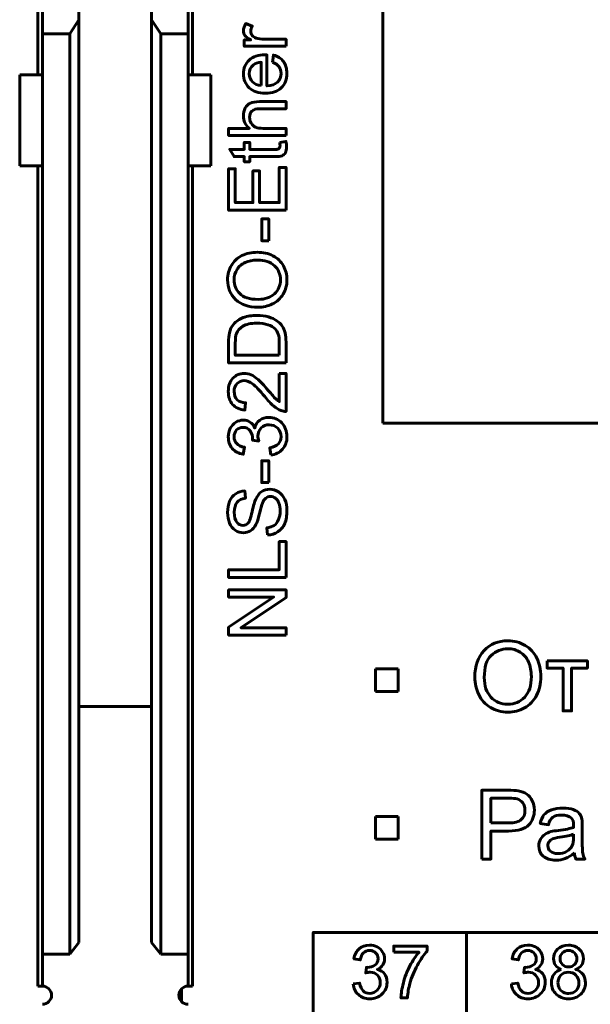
# Model space of a CAD drawing. Header units: millimetres. Extents: x -13 to 39, y -19 to 89.
# Tile 6 of 16: x 14 to 27, y 2 to 24. Entities that reach past the tile are written whole.
import ezdxf

# ---------------------------------------------------------------- set-up
doc = ezdxf.new("R2010")
doc.units = ezdxf.units.MM
for name, pattern in [('K5LT32782', [0]), ('K5LT32784', [0]), ('K5LT32789', [0])]:
    doc.linetypes.add(name, pattern=pattern)

msp = doc.modelspace()

# ---------------------------------------------------------------- linework, layer by layer
at = {"color": 150, "linetype": 'K5LT32782', "lineweight": 60, "true_color": 0x0080ff}
for p, q in [((14.639, 22.438), (14.639, 47.238)), ((18.039, 22.438), (18.039, 47.238)), ((22.217, 14.783), (22.217, 31.492)), ((14.739, 23.338), (14.739, 25.262)), ((15.539, 23.645), (15.539, 25.262)), ((17.139, 23.645), (17.139, 25.262)), ((17.939, 25.262), (17.939, 23.338)), ((15.339, 23.338), (15.539, 23.645)), ((15.539, 3.373), (15.539, 23.645)), ((17.139, 23.645), (17.139, 3.373)), ((17.339, 23.338), (17.139, 23.645)), ((14.739, 22.438), (14.739, 23.338)), ((15.339, 23.338), (14.739, 23.338)), ((15.339, 3.117), (15.339, 23.338)), ((17.339, 3.117), (17.339, 23.338)), ((17.939, 23.338), (17.339, 23.338)), ((17.939, 23.338), (17.939, 22.438)), ((14.739, 22.438), (14.239, 22.438)), ((14.239, 20.438), (14.239, 22.438)), ((14.739, 22.438), (14.739, 20.438)), ((18.439, 22.438), (17.939, 22.438)), ((17.939, 22.438), (17.939, 20.438)), ((18.439, 20.438), (18.439, 22.438)), ((14.739, 20.438), (14.239, 20.438)), ((14.639, 2.412), (14.639, 20.438)), ((14.739, 3.117), (14.739, 20.438)), ((17.939, 20.438), (18.439, 20.438)), ((17.939, 3.117), (17.939, 20.438)), ((18.039, 2.412), (18.039, 20.438)), ((35.6, 14.783), (22.217, 14.783)), ((22.059, 8.888), (22.059, 9.388)), ((22.059, 9.388), (22.559, 9.388)), ((22.559, 9.388), (22.559, 8.888)), ((22.559, 8.888), (22.059, 8.888)), ((15.539, 8.557), (17.139, 8.557)), ((22.059, 6.138), (22.559, 6.138)), ((22.059, 5.638), (22.059, 6.138)), ((22.559, 6.138), (22.559, 5.638)), ((22.559, 5.638), (22.059, 5.638)), ((24.058, 3.591), (24.058, -1.562)), ((15.339, 3.117), (15.539, 3.373)), ((17.139, 3.373), (17.339, 3.117)), ((15.339, 3.117), (14.739, 3.117)), ((14.739, 2.412), (14.739, 3.117)), ((17.339, 3.117), (17.939, 3.117)), ((17.939, 2.412), (17.939, 3.117)), ((14.739, 2.412), (14.639, 2.412)), ((18.039, 2.412), (17.939, 2.412)), ((17.793, 2.349), (17.793, 2.076))]:
    msp.add_line(p, q, dxfattribs=at)
at = {"color": 150, "linetype": 'K5LT32784', "lineweight": 60, "true_color": 0x0080ff}
msp.add_lwpolyline([(20.69, -1.562), (34.589, -1.562), (34.589, 3.591), (20.69, 3.591)], close=True, dxfattribs=at)
at = {"color": 150, "linetype": 'K5LT32782', "lineweight": 60, "true_color": 0x0080ff}
for centre, start, end in [((14.739, 2.212), 270, 90), ((17.939, 2.212), 90, 270)]:
    msp.add_arc(centre, 0.2, start, end, dxfattribs=at)
for points, knots in [([(20.092, 23.067), (20.092, 23.067), (19.176, 23.067), (19.176, 23.067), (19.176, 23.207), (19.176, 23.207), (19.317, 23.207), (19.317, 23.207), (19.252, 23.242), (19.209, 23.275), (19.188, 23.305), (19.167, 23.336), (19.157, 23.369), (19.157, 23.405), (19.157, 23.457), (19.174, 23.511), (19.206, 23.565), (19.206, 23.565), (19.349, 23.509), (19.349, 23.509), (19.328, 23.472), (19.318, 23.434), (19.318, 23.396), (19.318, 23.363), (19.328, 23.332), (19.348, 23.306), (19.368, 23.279), (19.397, 23.26), (19.433, 23.248), (19.488, 23.231), (19.548, 23.222), (19.614, 23.222), (19.614, 23.222), (20.092, 23.222), (20.092, 23.222), (20.092, 23.067), (20.092, 23.067)], [0, 0, 0, 0, 0.076923, 0.076923, 0.153846, 0.153846, 0.230769, 0.230769, 0.230769, 0.307692, 0.307692, 0.307692, 0.384615, 0.384615, 0.384615, 0.461538, 0.461538, 0.461538, 0.538462, 0.538462, 0.538462, 0.615385, 0.615385, 0.615385, 0.692308, 0.692308, 0.692308, 0.769231, 0.769231, 0.769231, 0.846154, 0.846154, 0.846154, 0.923077, 0.923077, 1, 1, 1, 1]), ([(19.796, 22.712), (19.796, 22.712), (19.817, 22.873), (19.817, 22.873), (19.91, 22.848), (19.983, 22.801), (20.034, 22.733), (20.085, 22.665), (20.111, 22.578), (20.111, 22.472), (20.111, 22.338), (20.07, 22.232), (19.988, 22.154), (19.906, 22.076), (19.79, 22.037), (19.642, 22.037), (19.488, 22.037), (19.369, 22.076), (19.284, 22.155), (19.199, 22.234), (19.157, 22.337), (19.157, 22.463), (19.157, 22.585), (19.199, 22.685), (19.365, 22.839), (19.482, 22.878), (19.633, 22.878), (19.642, 22.878), (19.656, 22.878), (19.674, 22.877), (19.674, 22.877), (19.674, 22.196), (19.674, 22.196), (19.774, 22.201), (19.851, 22.23), (19.904, 22.281), (19.958, 22.332), (19.984, 22.395), (19.984, 22.472), (19.984, 22.528), (19.969, 22.577), (19.939, 22.617), (19.909, 22.657), (19.861, 22.689), (19.796, 22.712)], [0, 0, 0, 0, 0.066667, 0.066667, 0.066667, 0.133333, 0.133333, 0.133333, 0.2, 0.2, 0.2, 0.266667, 0.266667, 0.266667, 0.333333, 0.333333, 0.333333, 0.4, 0.4, 0.4, 0.466667, 0.466667, 0.466667, 0.533333, 0.533333, 0.6, 0.6, 0.6, 0.666667, 0.666667, 0.666667, 0.733333, 0.733333, 0.733333, 0.8, 0.8, 0.8, 0.866667, 0.866667, 0.866667, 0.933333, 0.933333, 0.933333, 1, 1, 1, 1]), ([(19.547, 22.204), (19.547, 22.204), (19.547, 22.714), (19.547, 22.714), (19.47, 22.707), (19.412, 22.688), (19.374, 22.656), (19.314, 22.607), (19.284, 22.542), (19.284, 22.464), (19.284, 22.393), (19.308, 22.333), (19.356, 22.285), (19.403, 22.236), (19.467, 22.21), (19.547, 22.204)], [0, 0, 0, 0, 0.2, 0.2, 0.2, 0.4, 0.4, 0.4, 0.6, 0.6, 0.6, 0.8, 0.8, 0.8, 1, 1, 1, 1]), ([(20.092, 21.107), (20.092, 21.107), (18.829, 21.107), (18.829, 21.107), (18.829, 21.262), (18.829, 21.262), (19.283, 21.262), (19.283, 21.262), (19.199, 21.334), (19.157, 21.425), (19.157, 21.535), (19.157, 21.602), (19.17, 21.661), (19.197, 21.711), (19.224, 21.76), (19.261, 21.796), (19.308, 21.818), (19.355, 21.839), (19.423, 21.85), (19.513, 21.85), (19.513, 21.85), (20.092, 21.85), (20.092, 21.85), (20.092, 21.694), (20.092, 21.694), (19.513, 21.694), (19.513, 21.694), (19.436, 21.694), (19.379, 21.678), (19.344, 21.644), (19.309, 21.611), (19.291, 21.564), (19.291, 21.503), (19.291, 21.457), (19.303, 21.414), (19.327, 21.374), (19.351, 21.334), (19.383, 21.305), (19.424, 21.288), (19.464, 21.271), (19.52, 21.262), (19.592, 21.262), (19.592, 21.262), (20.092, 21.262), (20.092, 21.262), (20.092, 21.107), (20.092, 21.107)], [0, 0, 0, 0, 0.058824, 0.058824, 0.117647, 0.117647, 0.176471, 0.176471, 0.176471, 0.235294, 0.235294, 0.235294, 0.294118, 0.294118, 0.294118, 0.352941, 0.352941, 0.352941, 0.411765, 0.411765, 0.411765, 0.470588, 0.470588, 0.529412, 0.529412, 0.588235, 0.588235, 0.588235, 0.647059, 0.647059, 0.647059, 0.705882, 0.705882, 0.705882, 0.764706, 0.764706, 0.764706, 0.823529, 0.823529, 0.823529, 0.882353, 0.882353, 0.882353, 0.941176, 0.941176, 1, 1, 1, 1]), ([(19.953, 20.954), (19.953, 20.954), (20.09, 20.975), (20.09, 20.975), (20.1, 20.931), (20.104, 20.892), (20.104, 20.858), (20.104, 20.802), (20.095, 20.759), (20.078, 20.727), (20.06, 20.697), (20.036, 20.675), (20.007, 20.662), (19.978, 20.649), (19.917, 20.643), (19.824, 20.643), (19.824, 20.643), (19.296, 20.643), (19.296, 20.643), (19.296, 20.529), (19.296, 20.529), (19.176, 20.529), (19.176, 20.529), (19.176, 20.643), (19.176, 20.643), (18.95, 20.643), (18.95, 20.643), (18.857, 20.799), (18.857, 20.799), (19.176, 20.799), (19.176, 20.799), (19.176, 20.954), (19.176, 20.954), (19.296, 20.954), (19.296, 20.954), (19.296, 20.799), (19.296, 20.799), (19.833, 20.799), (19.833, 20.799), (19.877, 20.799), (19.906, 20.801), (19.918, 20.807), (19.931, 20.812), (19.941, 20.821), (19.948, 20.833), (19.956, 20.846), (19.96, 20.863), (19.96, 20.886), (19.96, 20.903), (19.958, 20.926), (19.953, 20.954)], [0, 0, 0, 0, 0.05, 0.05, 0.05, 0.1, 0.1, 0.1, 0.15, 0.15, 0.15, 0.2, 0.2, 0.2, 0.25, 0.25, 0.25, 0.3, 0.3, 0.35, 0.35, 0.4, 0.4, 0.45, 0.45, 0.5, 0.5, 0.55, 0.55, 0.6, 0.6, 0.65, 0.65, 0.7, 0.7, 0.75, 0.75, 0.8, 0.8, 0.8, 0.85, 0.85, 0.85, 0.9, 0.9, 0.9, 0.95, 0.95, 0.95, 1, 1, 1, 1]), ([(20.092, 19.463), (20.092, 19.463), (18.829, 19.463), (18.829, 19.463), (18.829, 20.375), (18.829, 20.375), (18.977, 20.375), (18.977, 20.375), (18.977, 19.631), (18.977, 19.631), (19.365, 19.631), (19.365, 19.631), (19.365, 20.328), (19.365, 20.328), (19.513, 20.328), (19.513, 20.328), (19.513, 19.631), (19.513, 19.631), (19.944, 19.631), (19.944, 19.631), (19.944, 20.405), (19.944, 20.405), (20.092, 20.405), (20.092, 20.405), (20.092, 19.463), (20.092, 19.463)], [0, 0, 0, 0, 0.083333, 0.083333, 0.166667, 0.166667, 0.25, 0.25, 0.333333, 0.333333, 0.416667, 0.416667, 0.5, 0.5, 0.583333, 0.583333, 0.666667, 0.666667, 0.75, 0.75, 0.833333, 0.833333, 0.916667, 0.916667, 1, 1, 1, 1]), ([(19.713, 18.791), (19.713, 18.791), (19.557, 18.791), (19.557, 18.791), (19.557, 19.271), (19.557, 19.271), (19.713, 19.271), (19.713, 19.271), (19.713, 18.791), (19.713, 18.791)], [0, 0, 0, 0, 0.25, 0.25, 0.5, 0.5, 0.75, 0.75, 1, 1, 1, 1]), ([(20.092, 16.108), (20.092, 16.108), (18.829, 16.108), (18.829, 16.108), (18.829, 16.544), (18.829, 16.544), (18.829, 16.642), (18.835, 16.717), (18.847, 16.768), (18.864, 16.841), (18.894, 16.903), (18.937, 16.954), (18.994, 17.02), (19.066, 17.07), (19.153, 17.103), (19.241, 17.136), (19.341, 17.153), (19.454, 17.153), (19.55, 17.153), (19.635, 17.142), (19.709, 17.119), (19.783, 17.097), (19.844, 17.068), (19.893, 17.033), (19.941, 16.998), (19.979, 16.96), (20.007, 16.918), (20.035, 16.876), (20.056, 16.826), (20.07, 16.767), (20.085, 16.708), (20.092, 16.641), (20.092, 16.564), (20.092, 16.564), (20.092, 16.108), (20.092, 16.108)], [0, 0, 0, 0, 0.083333, 0.083333, 0.166667, 0.166667, 0.166667, 0.25, 0.25, 0.25, 0.333333, 0.333333, 0.333333, 0.416667, 0.416667, 0.416667, 0.5, 0.5, 0.5, 0.583333, 0.583333, 0.583333, 0.666667, 0.666667, 0.666667, 0.75, 0.75, 0.75, 0.833333, 0.833333, 0.833333, 0.916667, 0.916667, 0.916667, 1, 1, 1, 1]), ([(19.944, 16.276), (19.944, 16.276), (19.944, 16.545), (19.944, 16.545), (19.944, 16.629), (19.936, 16.694), (19.921, 16.741), (19.905, 16.788), (19.883, 16.826), (19.855, 16.854), (19.815, 16.894), (19.762, 16.925), (19.695, 16.947), (19.628, 16.969), (19.547, 16.98), (19.451, 16.98), (19.319, 16.98), (19.217, 16.958), (19.146, 16.915), (19.075, 16.872), (19.027, 16.819), (19.003, 16.757), (18.986, 16.712), (18.977, 16.64), (18.977, 16.541), (18.977, 16.541), (18.977, 16.276), (18.977, 16.276), (19.944, 16.276), (19.944, 16.276)], [0, 0, 0, 0, 0.1, 0.1, 0.1, 0.2, 0.2, 0.2, 0.3, 0.3, 0.3, 0.4, 0.4, 0.4, 0.5, 0.5, 0.5, 0.6, 0.6, 0.6, 0.7, 0.7, 0.7, 0.8, 0.8, 0.8, 0.9, 0.9, 1, 1, 1, 1]), ([(19.944, 15.879), (19.944, 15.879), (20.092, 15.879), (20.092, 15.879), (20.092, 15.043), (20.092, 15.043), (20.055, 15.042), (20.019, 15.048), (19.984, 15.061), (19.927, 15.082), (19.871, 15.117), (19.816, 15.164), (19.761, 15.212), (19.698, 15.279), (19.626, 15.367), (19.513, 15.504), (19.424, 15.597), (19.358, 15.645), (19.292, 15.694), (19.23, 15.718), (19.171, 15.718), (19.11, 15.718), (19.058, 15.696), (19.016, 15.652), (18.974, 15.608), (18.952, 15.551), (18.952, 15.48), (18.952, 15.405), (18.975, 15.345), (19.019, 15.3), (19.064, 15.255), (19.126, 15.232), (19.205, 15.232), (19.205, 15.232), (19.189, 15.073), (19.189, 15.073), (19.07, 15.084), (18.98, 15.125), (18.917, 15.196), (18.855, 15.267), (18.824, 15.363), (18.824, 15.483), (18.824, 15.604), (18.857, 15.7), (18.925, 15.771), (18.992, 15.842), (19.075, 15.877), (19.175, 15.877), (19.225, 15.877), (19.275, 15.867), (19.324, 15.846), (19.373, 15.825), (19.424, 15.791), (19.478, 15.743), (19.532, 15.695), (19.607, 15.615), (19.701, 15.504), (19.779, 15.411), (19.832, 15.351), (19.86, 15.324), (19.888, 15.298), (19.916, 15.276), (19.944, 15.259), (19.944, 15.259), (19.944, 15.879), (19.944, 15.879)], [0, 0, 0, 0, 0.045455, 0.045455, 0.090909, 0.090909, 0.090909, 0.136364, 0.136364, 0.136364, 0.181818, 0.181818, 0.181818, 0.227273, 0.227273, 0.227273, 0.272727, 0.272727, 0.272727, 0.318182, 0.318182, 0.318182, 0.363636, 0.363636, 0.363636, 0.409091, 0.409091, 0.409091, 0.454545, 0.454545, 0.454545, 0.5, 0.5, 0.5, 0.545455, 0.545455, 0.545455, 0.590909, 0.590909, 0.590909, 0.636364, 0.636364, 0.636364, 0.681818, 0.681818, 0.681818, 0.727273, 0.727273, 0.727273, 0.772727, 0.772727, 0.772727, 0.818182, 0.818182, 0.818182, 0.863636, 0.863636, 0.863636, 0.909091, 0.909091, 0.909091, 0.954545, 0.954545, 0.954545, 1, 1, 1, 1]), ([(19.757, 14.085), (19.757, 14.085), (19.736, 14.24), (19.736, 14.24), (19.824, 14.258), (19.887, 14.288), (19.926, 14.331), (19.965, 14.373), (19.984, 14.425), (19.984, 14.487), (19.984, 14.561), (19.959, 14.623), (19.909, 14.673), (19.858, 14.723), (19.795, 14.748), (19.721, 14.748), (19.65, 14.748), (19.591, 14.725), (19.544, 14.678), (19.498, 14.632), (19.475, 14.572), (19.475, 14.5), (19.475, 14.471), (19.481, 14.435), (19.492, 14.391), (19.492, 14.391), (19.356, 14.408), (19.356, 14.408), (19.358, 14.418), (19.358, 14.427), (19.358, 14.433), (19.358, 14.5), (19.341, 14.559), (19.306, 14.612), (19.272, 14.665), (19.219, 14.692), (19.148, 14.692), (19.091, 14.692), (19.044, 14.672), (19.007, 14.634), (18.969, 14.595), (18.951, 14.545), (18.951, 14.485), (18.951, 14.424), (18.97, 14.374), (19.046, 14.293), (19.104, 14.267), (19.18, 14.256), (19.18, 14.256), (19.152, 14.101), (19.152, 14.101), (19.048, 14.12), (18.967, 14.163), (18.91, 14.23), (18.852, 14.297), (18.824, 14.381), (18.824, 14.481), (18.824, 14.55), (18.838, 14.613), (18.868, 14.671), (18.897, 14.729), (18.938, 14.774), (18.989, 14.804), (19.04, 14.835), (19.094, 14.85), (19.151, 14.85), (19.206, 14.85), (19.255, 14.836), (19.3, 14.806), (19.344, 14.777), (19.38, 14.734), (19.406, 14.676), (19.423, 14.751), (19.459, 14.809), (19.514, 14.85), (19.568, 14.891), (19.636, 14.912), (19.717, 14.912), (19.828, 14.912), (19.921, 14.872), (19.998, 14.791), (20.075, 14.711), (20.113, 14.609), (20.113, 14.486), (20.113, 14.375), (20.08, 14.283), (20.014, 14.21), (19.948, 14.137), (19.862, 14.095), (19.757, 14.085)], [0, 0, 0, 0, 0.033333, 0.033333, 0.033333, 0.066667, 0.066667, 0.066667, 0.1, 0.1, 0.1, 0.133333, 0.133333, 0.133333, 0.166667, 0.166667, 0.166667, 0.2, 0.2, 0.2, 0.233333, 0.233333, 0.233333, 0.266667, 0.266667, 0.266667, 0.3, 0.3, 0.3, 0.333333, 0.333333, 0.333333, 0.366667, 0.366667, 0.366667, 0.4, 0.4, 0.4, 0.433333, 0.433333, 0.433333, 0.466667, 0.466667, 0.466667, 0.5, 0.5, 0.533333, 0.533333, 0.533333, 0.566667, 0.566667, 0.566667, 0.6, 0.6, 0.6, 0.633333, 0.633333, 0.633333, 0.666667, 0.666667, 0.666667, 0.7, 0.7, 0.7, 0.733333, 0.733333, 0.733333, 0.766667, 0.766667, 0.766667, 0.8, 0.8, 0.8, 0.833333, 0.833333, 0.833333, 0.866667, 0.866667, 0.866667, 0.9, 0.9, 0.9, 0.933333, 0.933333, 0.933333, 0.966667, 0.966667, 0.966667, 1, 1, 1, 1]), ([(19.713, 13.478), (19.713, 13.478), (19.557, 13.478), (19.557, 13.478), (19.557, 13.958), (19.557, 13.958), (19.713, 13.958), (19.713, 13.958), (19.713, 13.478), (19.713, 13.478)], [0, 0, 0, 0, 0.25, 0.25, 0.5, 0.5, 0.75, 0.75, 1, 1, 1, 1]), ([(19.686, 12.328), (19.686, 12.328), (19.672, 12.485), (19.672, 12.485), (19.736, 12.492), (19.788, 12.51), (19.829, 12.537), (19.869, 12.564), (19.902, 12.607), (19.927, 12.664), (19.952, 12.721), (19.965, 12.786), (19.965, 12.858), (19.965, 12.921), (19.956, 12.978), (19.917, 13.075), (19.891, 13.111), (19.825, 13.159), (19.789, 13.171), (19.75, 13.171), (19.71, 13.171), (19.676, 13.16), (19.646, 13.137), (19.617, 13.114), (19.592, 13.076), (19.572, 13.023), (19.559, 12.989), (19.538, 12.914), (19.483, 12.682), (19.456, 12.601), (19.432, 12.554), (19.4, 12.494), (19.361, 12.449), (19.314, 12.42), (19.267, 12.39), (19.214, 12.376), (19.156, 12.376), (19.092, 12.376), (19.033, 12.394), (18.977, 12.43), (18.922, 12.466), (18.88, 12.519), (18.851, 12.588), (18.822, 12.658), (18.808, 12.735), (18.808, 12.82), (18.808, 12.914), (18.823, 12.996), (18.853, 13.068), (18.883, 13.139), (18.927, 13.194), (18.986, 13.232), (19.045, 13.271), (19.111, 13.292), (19.185, 13.295), (19.185, 13.295), (19.198, 13.134), (19.198, 13.134), (19.118, 13.125), (19.058, 13.096), (19.017, 13.047), (18.976, 12.997), (18.956, 12.923), (18.956, 12.826), (18.956, 12.725), (18.975, 12.652), (19.012, 12.605), (19.049, 12.559), (19.093, 12.536), (19.146, 12.536), (19.191, 12.536), (19.228, 12.552), (19.258, 12.585), (19.287, 12.617), (19.317, 12.701), (19.348, 12.837), (19.378, 12.973), (19.405, 13.066), (19.428, 13.117), (19.462, 13.19), (19.505, 13.244), (19.557, 13.279), (19.608, 13.314), (19.668, 13.332), (19.736, 13.332), (19.803, 13.332), (19.866, 13.312), (19.985, 13.235), (20.031, 13.18), (20.064, 13.108), (20.097, 13.036), (20.113, 12.956), (20.113, 12.865), (20.113, 12.751), (20.096, 12.656), (20.063, 12.579), (20.03, 12.501), (19.98, 12.441), (19.913, 12.397), (19.846, 12.353), (19.771, 12.33), (19.686, 12.328)], [0, 0, 0, 0, 0.028571, 0.028571, 0.028571, 0.057143, 0.057143, 0.057143, 0.085714, 0.085714, 0.085714, 0.114286, 0.114286, 0.114286, 0.142857, 0.142857, 0.171429, 0.171429, 0.2, 0.2, 0.2, 0.228571, 0.228571, 0.228571, 0.257143, 0.257143, 0.257143, 0.285714, 0.285714, 0.314286, 0.314286, 0.314286, 0.342857, 0.342857, 0.342857, 0.371429, 0.371429, 0.371429, 0.4, 0.4, 0.4, 0.428571, 0.428571, 0.428571, 0.457143, 0.457143, 0.457143, 0.485714, 0.485714, 0.485714, 0.514286, 0.514286, 0.514286, 0.542857, 0.542857, 0.542857, 0.571429, 0.571429, 0.571429, 0.6, 0.6, 0.6, 0.628571, 0.628571, 0.628571, 0.657143, 0.657143, 0.657143, 0.685714, 0.685714, 0.685714, 0.714286, 0.714286, 0.714286, 0.742857, 0.742857, 0.742857, 0.771429, 0.771429, 0.771429, 0.8, 0.8, 0.8, 0.828571, 0.828571, 0.828571, 0.857143, 0.857143, 0.885714, 0.885714, 0.885714, 0.914286, 0.914286, 0.914286, 0.942857, 0.942857, 0.942857, 0.971429, 0.971429, 0.971429, 1, 1, 1, 1]), ([(20.092, 11.395), (20.092, 11.395), (18.829, 11.395), (18.829, 11.395), (18.829, 11.562), (18.829, 11.562), (19.944, 11.562), (19.944, 11.562), (19.944, 12.183), (19.944, 12.183), (20.092, 12.183), (20.092, 12.183), (20.092, 11.395), (20.092, 11.395)], [0, 0, 0, 0, 0.166667, 0.166667, 0.333333, 0.333333, 0.5, 0.5, 0.666667, 0.666667, 0.833333, 0.833333, 1, 1, 1, 1]), ([(20.092, 10.126), (20.092, 10.126), (18.829, 10.126), (18.829, 10.126), (18.829, 10.298), (18.829, 10.298), (19.82, 10.96), (19.82, 10.96), (18.829, 10.96), (18.829, 10.96), (18.829, 11.121), (18.829, 11.121), (20.092, 11.121), (20.092, 11.121), (20.092, 10.949), (20.092, 10.949), (19.101, 10.287), (19.101, 10.287), (20.092, 10.287), (20.092, 10.287), (20.092, 10.126), (20.092, 10.126)], [0, 0, 0, 0, 0.1, 0.1, 0.2, 0.2, 0.3, 0.3, 0.4, 0.4, 0.5, 0.5, 0.6, 0.6, 0.7, 0.7, 0.8, 0.8, 0.9, 0.9, 1, 1, 1, 1]), ([(24.242, 9.197), (24.242, 9.448), (24.309, 9.645), (24.445, 9.787), (24.58, 9.929), (24.754, 10), (24.968, 10), (25.108, 10), (25.234, 9.966), (25.346, 9.9), (25.459, 9.833), (25.544, 9.74), (25.603, 9.62), (25.662, 9.501), (25.692, 9.366), (25.692, 9.214), (25.692, 9.061), (25.661, 8.923), (25.599, 8.802), (25.536, 8.681), (25.449, 8.589), (25.335, 8.527), (25.221, 8.465), (25.098, 8.434), (24.967, 8.434), (24.824, 8.434), (24.696, 8.468), (24.584, 8.537), (24.472, 8.606), (24.386, 8.7), (24.329, 8.819), (24.271, 8.938), (24.242, 9.064), (24.242, 9.197)], [0, 0, 0, 0, 0.090909, 0.090909, 0.090909, 0.181818, 0.181818, 0.181818, 0.272727, 0.272727, 0.272727, 0.363636, 0.363636, 0.363636, 0.454545, 0.454545, 0.454545, 0.545455, 0.545455, 0.545455, 0.636364, 0.636364, 0.636364, 0.727273, 0.727273, 0.727273, 0.818182, 0.818182, 0.818182, 0.909091, 0.909091, 0.909091, 1, 1, 1, 1]), ([(24.449, 9.193), (24.449, 9.011), (24.498, 8.867), (24.596, 8.762), (24.694, 8.658), (24.817, 8.605), (24.966, 8.605), (25.117, 8.605), (25.24, 8.658), (25.338, 8.764), (25.436, 8.87), (25.484, 9.02), (25.484, 9.215), (25.484, 9.338), (25.463, 9.445), (25.422, 9.537), (25.38, 9.629), (25.319, 9.7), (25.239, 9.75), (25.159, 9.801), (25.069, 9.826), (24.969, 9.826), (24.827, 9.826), (24.705, 9.778), (24.603, 9.68), (24.5, 9.583), (24.449, 9.421), (24.449, 9.193)], [0, 0, 0, 0, 0.111111, 0.111111, 0.111111, 0.222222, 0.222222, 0.222222, 0.333333, 0.333333, 0.333333, 0.444444, 0.444444, 0.444444, 0.555556, 0.555556, 0.555556, 0.666667, 0.666667, 0.666667, 0.777778, 0.777778, 0.777778, 0.888889, 0.888889, 0.888889, 1, 1, 1, 1]), ([(25.829, 9.558), (25.829, 9.558), (26.718, 9.558), (26.718, 9.558), (26.718, 9.403), (26.718, 9.403), (26.367, 9.403), (26.367, 9.403), (26.367, 8.459), (26.367, 8.459), (26.18, 8.459), (26.18, 8.459), (26.18, 9.403), (26.18, 9.403), (25.829, 9.403), (25.829, 9.403), (25.829, 9.558), (25.829, 9.558)], [0, 0, 0, 0, 0.125, 0.125, 0.25, 0.25, 0.375, 0.375, 0.5, 0.5, 0.625, 0.625, 0.75, 0.75, 0.875, 0.875, 1, 1, 1, 1]), ([(24.393, 5.203), (24.393, 5.203), (24.393, 6.718), (24.393, 6.718), (24.966, 6.718), (24.966, 6.718), (25.066, 6.718), (25.143, 6.713), (25.196, 6.704), (25.271, 6.691), (25.333, 6.668), (25.384, 6.633), (25.434, 6.598), (25.475, 6.55), (25.505, 6.487), (25.536, 6.425), (25.551, 6.356), (25.551, 6.281), (25.551, 6.152), (25.51, 6.043), (25.428, 5.954), (25.346, 5.865), (25.198, 5.821), (24.983, 5.821), (24.983, 5.821), (24.594, 5.821), (24.594, 5.821), (24.594, 5.203), (24.594, 5.203), (24.393, 5.203), (24.393, 5.203)], [0, 0, 0, 0, 0.090909, 0.090909, 0.181818, 0.181818, 0.181818, 0.272727, 0.272727, 0.272727, 0.363636, 0.363636, 0.363636, 0.454545, 0.454545, 0.454545, 0.545455, 0.545455, 0.545455, 0.636364, 0.636364, 0.636364, 0.727273, 0.727273, 0.727273, 0.818182, 0.818182, 0.909091, 0.909091, 1, 1, 1, 1]), ([(24.594, 5.999), (24.594, 5.999), (24.986, 5.999), (24.986, 5.999), (25.116, 5.999), (25.208, 6.023), (25.262, 6.071), (25.317, 6.119), (25.344, 6.187), (25.344, 6.275), (25.344, 6.338), (25.328, 6.392), (25.296, 6.437), (25.264, 6.483), (25.221, 6.513), (25.169, 6.527), (25.135, 6.536), (25.073, 6.54), (24.982, 6.54), (24.982, 6.54), (24.594, 6.54), (24.594, 6.54), (24.594, 5.999), (24.594, 5.999)], [0, 0, 0, 0, 0.125, 0.125, 0.125, 0.25, 0.25, 0.25, 0.375, 0.375, 0.375, 0.5, 0.5, 0.5, 0.625, 0.625, 0.625, 0.75, 0.75, 0.75, 0.875, 0.875, 1, 1, 1, 1]), ([(26.429, 5.34), (26.36, 5.281), (26.293, 5.24), (26.23, 5.216), (26.166, 5.191), (26.097, 5.179), (26.024, 5.179), (25.903, 5.179), (25.81, 5.209), (25.746, 5.268), (25.681, 5.326), (25.648, 5.401), (25.648, 5.493), (25.648, 5.546), (25.66, 5.595), (25.685, 5.64), (25.71, 5.684), (25.742, 5.719), (25.781, 5.746), (25.821, 5.773), (25.865, 5.794), (25.915, 5.807), (25.952, 5.817), (26.007, 5.826), (26.081, 5.835), (26.231, 5.853), (26.342, 5.874), (26.413, 5.899), (26.414, 5.924), (26.414, 5.941), (26.414, 5.947), (26.414, 6.023), (26.397, 6.076), (26.361, 6.107), (26.314, 6.149), (26.243, 6.17), (26.149, 6.17), (26.061, 6.17), (25.996, 6.154), (25.955, 6.124), (25.913, 6.093), (25.882, 6.039), (25.862, 5.96), (25.862, 5.96), (25.68, 5.986), (25.68, 5.986), (25.696, 6.064), (25.724, 6.127), (25.762, 6.175), (25.8, 6.223), (25.855, 6.26), (25.927, 6.286), (25.998, 6.311), (26.082, 6.325), (26.177, 6.325), (26.27, 6.325), (26.347, 6.314), (26.406, 6.291), (26.464, 6.269), (26.508, 6.242), (26.535, 6.208), (26.563, 6.175), (26.582, 6.132), (26.594, 6.081), (26.6, 6.049), (26.603, 5.992), (26.603, 5.91), (26.603, 5.91), (26.603, 5.663), (26.603, 5.663), (26.603, 5.491), (26.607, 5.382), (26.614, 5.335), (26.622, 5.289), (26.637, 5.245), (26.66, 5.203), (26.66, 5.203), (26.465, 5.203), (26.465, 5.203), (26.446, 5.242), (26.435, 5.288), (26.429, 5.34)], [0, 0, 0, 0, 0.037037, 0.037037, 0.037037, 0.074074, 0.074074, 0.074074, 0.111111, 0.111111, 0.111111, 0.148148, 0.148148, 0.148148, 0.185185, 0.185185, 0.185185, 0.222222, 0.222222, 0.222222, 0.259259, 0.259259, 0.259259, 0.296296, 0.296296, 0.296296, 0.333333, 0.333333, 0.333333, 0.37037, 0.37037, 0.37037, 0.407407, 0.407407, 0.407407, 0.444444, 0.444444, 0.444444, 0.481481, 0.481481, 0.481481, 0.518519, 0.518519, 0.518519, 0.555556, 0.555556, 0.555556, 0.592593, 0.592593, 0.592593, 0.62963, 0.62963, 0.62963, 0.666667, 0.666667, 0.666667, 0.703704, 0.703704, 0.703704, 0.740741, 0.740741, 0.740741, 0.777778, 0.777778, 0.777778, 0.814815, 0.814815, 0.814815, 0.851852, 0.851852, 0.851852, 0.888889, 0.888889, 0.888889, 0.925926, 0.925926, 0.925926, 0.962963, 0.962963, 0.962963, 1, 1, 1, 1]), ([(26.414, 5.753), (26.347, 5.725), (26.245, 5.702), (26.11, 5.683), (26.033, 5.672), (25.978, 5.66), (25.947, 5.646), (25.915, 5.632), (25.891, 5.612), (25.873, 5.586), (25.856, 5.56), (25.847, 5.53), (25.847, 5.498), (25.847, 5.449), (25.866, 5.408), (25.904, 5.375), (25.941, 5.342), (25.996, 5.325), (26.069, 5.325), (26.14, 5.325), (26.204, 5.341), (26.26, 5.372), (26.316, 5.403), (26.357, 5.446), (26.383, 5.5), (26.403, 5.542), (26.413, 5.604), (26.413, 5.685), (26.413, 5.685), (26.414, 5.753), (26.414, 5.753)], [0, 0, 0, 0, 0.1, 0.1, 0.1, 0.2, 0.2, 0.2, 0.3, 0.3, 0.3, 0.4, 0.4, 0.4, 0.5, 0.5, 0.5, 0.6, 0.6, 0.6, 0.7, 0.7, 0.7, 0.8, 0.8, 0.8, 0.9, 0.9, 0.9, 1, 1, 1, 1]), ([(21.569, 2.459), (21.569, 2.459), (21.708, 2.479), (21.708, 2.479), (21.724, 2.398), (21.751, 2.34), (21.79, 2.305), (21.828, 2.269), (21.875, 2.251), (21.931, 2.251), (21.997, 2.251), (22.053, 2.274), (22.098, 2.321), (22.143, 2.367), (22.165, 2.424), (22.165, 2.492), (22.165, 2.557), (22.144, 2.611), (22.102, 2.654), (22.061, 2.696), (22.008, 2.717), (21.943, 2.717), (21.916, 2.717), (21.883, 2.712), (21.844, 2.701), (21.844, 2.701), (21.86, 2.825), (21.86, 2.825), (21.869, 2.824), (21.877, 2.824), (21.882, 2.824), (21.942, 2.824), (21.995, 2.84), (22.043, 2.871), (22.091, 2.902), (22.115, 2.951), (22.115, 3.016), (22.115, 3.068), (22.097, 3.111), (22.062, 3.145), (22.028, 3.179), (21.983, 3.196), (21.928, 3.196), (21.874, 3.196), (21.829, 3.179), (21.792, 3.144), (21.756, 3.109), (21.733, 3.056), (21.723, 2.987), (21.723, 2.987), (21.583, 3.012), (21.583, 3.012), (21.6, 3.107), (21.639, 3.181), (21.699, 3.234), (21.76, 3.286), (21.835, 3.312), (21.925, 3.312), (21.987, 3.312), (22.044, 3.299), (22.096, 3.272), (22.149, 3.245), (22.188, 3.208), (22.216, 3.161), (22.244, 3.115), (22.258, 3.065), (22.258, 3.013), (22.258, 2.963), (22.244, 2.918), (22.218, 2.877), (22.192, 2.836), (22.152, 2.804), (22.101, 2.78), (22.168, 2.764), (22.22, 2.731), (22.258, 2.682), (22.295, 2.632), (22.313, 2.57), (22.313, 2.495), (22.313, 2.395), (22.277, 2.309), (22.205, 2.239), (22.132, 2.169), (22.041, 2.134), (21.93, 2.134), (21.83, 2.134), (21.747, 2.164), (21.682, 2.225), (21.615, 2.285), (21.578, 2.363), (21.569, 2.459)], [0, 0, 0, 0, 0.033333, 0.033333, 0.033333, 0.066667, 0.066667, 0.066667, 0.1, 0.1, 0.1, 0.133333, 0.133333, 0.133333, 0.166667, 0.166667, 0.166667, 0.2, 0.2, 0.2, 0.233333, 0.233333, 0.233333, 0.266667, 0.266667, 0.266667, 0.3, 0.3, 0.3, 0.333333, 0.333333, 0.333333, 0.366667, 0.366667, 0.366667, 0.4, 0.4, 0.4, 0.433333, 0.433333, 0.433333, 0.466667, 0.466667, 0.466667, 0.5, 0.5, 0.5, 0.533333, 0.533333, 0.533333, 0.566667, 0.566667, 0.566667, 0.6, 0.6, 0.6, 0.633333, 0.633333, 0.633333, 0.666667, 0.666667, 0.666667, 0.7, 0.7, 0.7, 0.733333, 0.733333, 0.733333, 0.766667, 0.766667, 0.766667, 0.8, 0.8, 0.8, 0.833333, 0.833333, 0.833333, 0.866667, 0.866667, 0.866667, 0.9, 0.9, 0.9, 0.933333, 0.933333, 0.933333, 0.966667, 0.966667, 0.966667, 1, 1, 1, 1]), ([(22.459, 3.157), (22.459, 3.157), (22.459, 3.293), (22.459, 3.293), (23.194, 3.293), (23.194, 3.293), (23.194, 3.183), (23.194, 3.183), (23.122, 3.105), (23.05, 3.001), (22.979, 2.871), (22.908, 2.741), (22.853, 2.608), (22.814, 2.471), (22.787, 2.374), (22.769, 2.268), (22.761, 2.153), (22.761, 2.153), (22.618, 2.153), (22.618, 2.153), (22.62, 2.244), (22.637, 2.354), (22.671, 2.482), (22.704, 2.611), (22.752, 2.736), (22.815, 2.855), (22.878, 2.975), (22.944, 3.075), (23.015, 3.157), (23.015, 3.157), (22.459, 3.157), (22.459, 3.157)], [0, 0, 0, 0, 0.090909, 0.090909, 0.181818, 0.181818, 0.272727, 0.272727, 0.272727, 0.363636, 0.363636, 0.363636, 0.454545, 0.454545, 0.454545, 0.545455, 0.545455, 0.545455, 0.636364, 0.636364, 0.636364, 0.727273, 0.727273, 0.727273, 0.818182, 0.818182, 0.818182, 0.909091, 0.909091, 0.909091, 1, 1, 1, 1]), ([(25.045, 2.459), (25.045, 2.459), (25.185, 2.479), (25.185, 2.479), (25.201, 2.398), (25.228, 2.34), (25.266, 2.305), (25.305, 2.269), (25.352, 2.251), (25.408, 2.251), (25.474, 2.251), (25.53, 2.274), (25.575, 2.321), (25.62, 2.367), (25.642, 2.424), (25.642, 2.492), (25.642, 2.557), (25.621, 2.611), (25.579, 2.654), (25.537, 2.696), (25.484, 2.717), (25.419, 2.717), (25.393, 2.717), (25.36, 2.712), (25.321, 2.701), (25.321, 2.701), (25.336, 2.825), (25.336, 2.825), (25.346, 2.824), (25.353, 2.824), (25.359, 2.824), (25.419, 2.824), (25.472, 2.84), (25.52, 2.871), (25.568, 2.902), (25.591, 2.951), (25.591, 3.016), (25.591, 3.068), (25.574, 3.111), (25.539, 3.145), (25.505, 3.179), (25.46, 3.196), (25.405, 3.196), (25.351, 3.196), (25.305, 3.179), (25.269, 3.144), (25.233, 3.109), (25.21, 3.056), (25.199, 2.987), (25.199, 2.987), (25.06, 3.012), (25.06, 3.012), (25.077, 3.107), (25.115, 3.181), (25.176, 3.234), (25.236, 3.286), (25.312, 3.312), (25.402, 3.312), (25.464, 3.312), (25.521, 3.299), (25.573, 3.272), (25.625, 3.245), (25.665, 3.208), (25.693, 3.161), (25.72, 3.115), (25.734, 3.065), (25.734, 3.013), (25.734, 2.963), (25.721, 2.918), (25.695, 2.877), (25.668, 2.836), (25.629, 2.804), (25.578, 2.78), (25.645, 2.764), (25.697, 2.731), (25.734, 2.682), (25.771, 2.632), (25.79, 2.57), (25.79, 2.495), (25.79, 2.395), (25.754, 2.309), (25.681, 2.239), (25.609, 2.169), (25.517, 2.134), (25.407, 2.134), (25.307, 2.134), (25.224, 2.164), (25.158, 2.225), (25.092, 2.285), (25.055, 2.363), (25.045, 2.459)], [0, 0, 0, 0, 0.033333, 0.033333, 0.033333, 0.066667, 0.066667, 0.066667, 0.1, 0.1, 0.1, 0.133333, 0.133333, 0.133333, 0.166667, 0.166667, 0.166667, 0.2, 0.2, 0.2, 0.233333, 0.233333, 0.233333, 0.266667, 0.266667, 0.266667, 0.3, 0.3, 0.3, 0.333333, 0.333333, 0.333333, 0.366667, 0.366667, 0.366667, 0.4, 0.4, 0.4, 0.433333, 0.433333, 0.433333, 0.466667, 0.466667, 0.466667, 0.5, 0.5, 0.5, 0.533333, 0.533333, 0.533333, 0.566667, 0.566667, 0.566667, 0.6, 0.6, 0.6, 0.633333, 0.633333, 0.633333, 0.666667, 0.666667, 0.666667, 0.7, 0.7, 0.7, 0.733333, 0.733333, 0.733333, 0.766667, 0.766667, 0.766667, 0.8, 0.8, 0.8, 0.833333, 0.833333, 0.833333, 0.866667, 0.866667, 0.866667, 0.9, 0.9, 0.9, 0.933333, 0.933333, 0.933333, 0.966667, 0.966667, 0.966667, 1, 1, 1, 1]), ([(26.143, 2.779), (26.085, 2.8), (26.042, 2.831), (26.014, 2.871), (25.987, 2.911), (25.973, 2.959), (25.973, 3.014), (25.973, 3.099), (26.002, 3.169), (26.061, 3.226), (26.121, 3.283), (26.2, 3.312), (26.299, 3.312), (26.397, 3.312), (26.477, 3.283), (26.538, 3.224), (26.598, 3.166), (26.628, 3.095), (26.628, 3.01), (26.628, 2.957), (26.614, 2.91), (26.587, 2.871), (26.559, 2.831), (26.517, 2.8), (26.461, 2.779), (26.531, 2.756), (26.583, 2.719), (26.62, 2.667), (26.656, 2.616), (26.674, 2.554), (26.674, 2.483), (26.674, 2.384), (26.64, 2.302), (26.571, 2.234), (26.502, 2.167), (26.412, 2.134), (26.3, 2.134), (26.188, 2.134), (26.098, 2.167), (26.029, 2.235), (25.961, 2.302), (25.927, 2.386), (25.927, 2.487), (25.927, 2.562), (25.945, 2.625), (25.983, 2.675), (26.02, 2.726), (26.074, 2.761), (26.143, 2.779)], [0, 0, 0, 0, 0.0625, 0.0625, 0.0625, 0.125, 0.125, 0.125, 0.1875, 0.1875, 0.1875, 0.25, 0.25, 0.25, 0.3125, 0.3125, 0.3125, 0.375, 0.375, 0.375, 0.4375, 0.4375, 0.4375, 0.5, 0.5, 0.5, 0.5625, 0.5625, 0.5625, 0.625, 0.625, 0.625, 0.6875, 0.6875, 0.6875, 0.75, 0.75, 0.75, 0.8125, 0.8125, 0.8125, 0.875, 0.875, 0.875, 0.9375, 0.9375, 0.9375, 1, 1, 1, 1]), ([(26.115, 3.02), (26.115, 2.965), (26.133, 2.92), (26.167, 2.885), (26.201, 2.851), (26.246, 2.833), (26.302, 2.833), (26.356, 2.833), (26.4, 2.851), (26.434, 2.885), (26.468, 2.919), (26.485, 2.962), (26.485, 3.011), (26.485, 3.064), (26.468, 3.107), (26.433, 3.143), (26.398, 3.178), (26.354, 3.196), (26.3, 3.196), (26.247, 3.196), (26.202, 3.179), (26.168, 3.144), (26.133, 3.109), (26.115, 3.068), (26.115, 3.02)], [0, 0, 0, 0, 0.125, 0.125, 0.125, 0.25, 0.25, 0.25, 0.375, 0.375, 0.375, 0.5, 0.5, 0.5, 0.625, 0.625, 0.625, 0.75, 0.75, 0.75, 0.875, 0.875, 0.875, 1, 1, 1, 1]), ([(26.069, 2.486), (26.069, 2.445), (26.079, 2.406), (26.097, 2.369), (26.116, 2.331), (26.144, 2.302), (26.181, 2.281), (26.219, 2.26), (26.259, 2.25), (26.301, 2.25), (26.369, 2.25), (26.424, 2.272), (26.467, 2.315), (26.51, 2.359), (26.531, 2.414), (26.531, 2.481), (26.531, 2.549), (26.509, 2.606), (26.465, 2.65), (26.42, 2.695), (26.364, 2.717), (26.297, 2.717), (26.231, 2.717), (26.177, 2.695), (26.134, 2.651), (26.091, 2.607), (26.069, 2.552), (26.069, 2.486)], [0, 0, 0, 0, 0.111111, 0.111111, 0.111111, 0.222222, 0.222222, 0.222222, 0.333333, 0.333333, 0.333333, 0.444444, 0.444444, 0.444444, 0.555556, 0.555556, 0.555556, 0.666667, 0.666667, 0.666667, 0.777778, 0.777778, 0.777778, 0.888889, 0.888889, 0.888889, 1, 1, 1, 1])]:
    msp.add_open_spline(points, degree=3, knots=knots, dxfattribs=at)
at = {"color": 150, "linetype": 'K5LT32789', "lineweight": 60, "true_color": 0x0080ff}
for points, knots in [([(19.477, 17.331), (19.268, 17.331), (19.104, 17.388), (18.985, 17.5), (18.867, 17.613), (18.808, 17.758), (18.808, 17.936), (18.808, 18.053), (18.836, 18.158), (18.891, 18.252), (18.947, 18.345), (19.024, 18.417), (19.124, 18.466), (19.224, 18.515), (19.336, 18.539), (19.463, 18.539), (19.59, 18.539), (19.705, 18.514), (19.806, 18.462), (19.907, 18.41), (19.983, 18.337), (20.035, 18.242), (20.087, 18.147), (20.113, 18.045), (20.113, 17.935), (20.113, 17.816), (20.084, 17.71), (20.027, 17.616), (19.97, 17.523), (19.891, 17.452), (19.792, 17.403), (19.693, 17.355), (19.588, 17.331), (19.477, 17.331)], [0, 0, 0, 0, 0.090909, 0.090909, 0.090909, 0.181818, 0.181818, 0.181818, 0.272727, 0.272727, 0.272727, 0.363636, 0.363636, 0.363636, 0.454545, 0.454545, 0.454545, 0.545455, 0.545455, 0.545455, 0.636364, 0.636364, 0.636364, 0.727273, 0.727273, 0.727273, 0.818182, 0.818182, 0.818182, 0.909091, 0.909091, 0.909091, 1, 1, 1, 1]), ([(19.48, 17.504), (19.632, 17.504), (19.752, 17.545), (19.926, 17.708), (19.97, 17.811), (19.97, 17.934), (19.97, 18.06), (19.926, 18.163), (19.838, 18.245), (19.75, 18.326), (19.625, 18.367), (19.462, 18.367), (19.36, 18.367), (19.27, 18.349), (19.194, 18.314), (19.117, 18.28), (19.058, 18.229), (19.016, 18.162), (18.974, 18.095), (18.952, 18.02), (18.952, 17.937), (18.952, 17.819), (18.993, 17.717), (19.074, 17.632), (19.155, 17.547), (19.291, 17.504), (19.48, 17.504)], [0, 0, 0, 0, 0.111111, 0.111111, 0.222222, 0.222222, 0.222222, 0.333333, 0.333333, 0.333333, 0.444444, 0.444444, 0.444444, 0.555556, 0.555556, 0.555556, 0.666667, 0.666667, 0.666667, 0.777778, 0.777778, 0.777778, 0.888889, 0.888889, 0.888889, 1, 1, 1, 1]), ([(20.092, 16.108), (20.092, 16.108), (18.829, 16.108), (18.829, 16.108), (18.829, 16.544), (18.829, 16.544), (18.829, 16.642), (18.835, 16.717), (18.847, 16.768), (18.864, 16.841), (18.894, 16.903), (18.937, 16.954), (18.994, 17.02), (19.066, 17.07), (19.153, 17.103), (19.241, 17.136), (19.341, 17.153), (19.454, 17.153), (19.55, 17.153), (19.635, 17.142), (19.709, 17.119), (19.783, 17.097), (19.844, 17.068), (19.893, 17.033), (19.941, 16.998), (19.979, 16.96), (20.007, 16.918), (20.035, 16.876), (20.056, 16.826), (20.07, 16.767), (20.085, 16.708), (20.092, 16.641), (20.092, 16.564), (20.092, 16.564), (20.092, 16.108), (20.092, 16.108)], [0, 0, 0, 0, 0.083333, 0.083333, 0.166667, 0.166667, 0.166667, 0.25, 0.25, 0.25, 0.333333, 0.333333, 0.333333, 0.416667, 0.416667, 0.416667, 0.5, 0.5, 0.5, 0.583333, 0.583333, 0.583333, 0.666667, 0.666667, 0.666667, 0.75, 0.75, 0.75, 0.833333, 0.833333, 0.833333, 0.916667, 0.916667, 0.916667, 1, 1, 1, 1]), ([(19.944, 16.276), (19.944, 16.276), (19.944, 16.545), (19.944, 16.545), (19.944, 16.629), (19.936, 16.694), (19.921, 16.741), (19.905, 16.788), (19.883, 16.826), (19.855, 16.854), (19.815, 16.894), (19.762, 16.925), (19.695, 16.947), (19.628, 16.969), (19.547, 16.98), (19.451, 16.98), (19.319, 16.98), (19.217, 16.958), (19.146, 16.915), (19.075, 16.872), (19.027, 16.819), (19.003, 16.757), (18.986, 16.712), (18.977, 16.64), (18.977, 16.541), (18.977, 16.541), (18.977, 16.276), (18.977, 16.276), (19.944, 16.276), (19.944, 16.276)], [0, 0, 0, 0, 0.1, 0.1, 0.1, 0.2, 0.2, 0.2, 0.3, 0.3, 0.3, 0.4, 0.4, 0.4, 0.5, 0.5, 0.5, 0.6, 0.6, 0.6, 0.7, 0.7, 0.7, 0.8, 0.8, 0.8, 0.9, 0.9, 1, 1, 1, 1])]:
    msp.add_open_spline(points, degree=3, knots=knots, dxfattribs=at)

doc.saveas('drawing.dxf')
